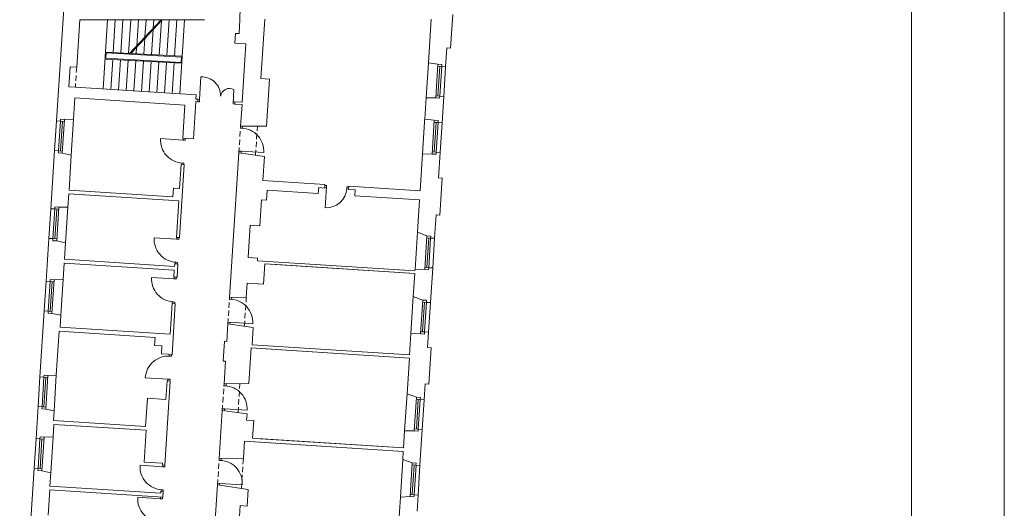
# Model space of a CAD drawing. Header units: centimetres. Extents: x 695802 to 711011, y 25963 to 44188.
# Tile 121 of 157: x 697716 to 697902, y 40554 to 40646. Entities that reach past the tile are written whole.
import ezdxf

# ---------------------------------------------------------------- set-up
doc = ezdxf.new("R2010")
doc.units = ezdxf.units.CM
doc.linetypes.add('DASHED', pattern=[19.05, 12.7, -6.35])
for name, color, linetype, lineweight in [('Drzwi i okna', 51, 'Continuous', 9), ('Przekrojowa', 253, 'Continuous', 25), ('Ramka', 255, 'Continuous', 9), ('Widokowa', 140, 'Continuous', 9)]:
    doc.layers.add(name, color=color, linetype=linetype, lineweight=lineweight)
doc.layers.add('Obrys powierzchni', color=50, linetype='Continuous', lineweight=9, plot=False)

# ---------------------------------------------------------------- blocks, each defined once
blk = doc.blocks.new('zw$2918')
at = {"layer": 'Drzwi i okna', "color": 0, "lineweight": 0}
for p, q in [((3569.7, -430.1), (3574.6, -344.7)), ((3695.7, -447.3), (3698.8, -392.9)), ((3569.1, -439.1), (3562.6, -438.7)), ((3569.7, -430.1), (3563.1, -429.7)), ((3569.7, -430.1), (3569.1, -439.1)), ((3696.2, -438.3), (3695.7, -447.3)), ((3696.2, -438.3), (3702.8, -438.7)), ((3695.7, -447.3), (3702.3, -447.7)), ((3723.9, -538.3), (3724.4, -531.7)), ((3732.9, -538.9), (3723.9, -538.3)), ((3731.9, -538.8), (3732.4, -531.6)), ((3731.9, -538.8), (3731.9, -538.8)), ((3507.5, -583.5), (3422.1, -578)), ((3506.5, -583.4), (3515.4, -584)), ((3507.9, -576.5), (3507.5, -583.5)), ((3515.4, -584), (3515.9, -576.8)), ((3718.3, -625), (3717.9, -631.5)), ((3727.3, -625.6), (3718.3, -625)), ((3725.9, -632.7), (3726.3, -625.6)), ((3726.3, -625.6), (3811.7, -631)), ((3500.9, -670.1), (3509.9, -670.7)), ((3501.9, -670.2), (3501.5, -676.2)), ((3509.9, -670.7), (3509.5, -676.4)), ((4042.2, -762.9), (4048.6, -763.3)), ((4049.1, -755.3), (4042.6, -754.9)), ((4048.9, -758.8), (4044, -838.7)), ((4048.6, -764.3), (4049.1, -755.3)), ((4125.3, -769), (4125.9, -760)), ((4125.4, -768), (4132, -768.4)), ((4125.9, -760), (4132.5, -760.4)), ((3483.3, -957.6), (3398, -952.1)), ((3482.3, -957.6), (3491.3, -958.1)), ((3483.8, -950.6), (3483.3, -957.6)), ((3491.3, -958.1), (3491.8, -950.9)), ((3476.7, -1044.3), (3485.7, -1044.9)), ((3477.7, -1044.3), (3477.3, -1050.3)), ((3485.7, -1044.9), (3485.3, -1050.6)), ((3473.5, -1107.4), (3388.1, -1101.9)), ((3472.5, -1107.3), (3481.4, -1107.9)), ((3473.9, -1100.4), (3473.5, -1107.4)), ((3481.4, -1107.9), (3481.9, -1100.7)), ((3682.3, -1184), (3682.7, -1177.4)), ((3691.2, -1184.6), (3682.3, -1184)), ((3690.2, -1184.5), (3690.7, -1177.3)), ((3690.2, -1184.5), (3690.2, -1184.5)), ((3466.9, -1194), (3475.9, -1194.6)), ((3467.9, -1194.1), (3467.5, -1200.1)), ((3475.9, -1194.6), (3475.5, -1200.3)), ((3676.7, -1270.7), (3676.3, -1277.2)), ((3685.7, -1271.3), (3676.7, -1270.7)), ((3684.2, -1278.3), (3684.7, -1271.2)), ((3684.7, -1271.2), (3770, -1276.7)), ((3454.2, -1398.8), (3463.2, -1399.3)), ((3455.2, -1398.8), (3455.6, -1392.8)), ((3463.2, -1399.3), (3463.6, -1393.3)), ((3449.9, -1485.6), (3364.5, -1480.3)), ((3448.9, -1485.5), (3457.8, -1486.1)), ((3449.4, -1492.6), (3449.9, -1485.6)), ((3457.8, -1486.1), (3457.4, -1493.1)), ((3661.2, -1510.3), (3661.7, -1503.7)), ((3670.2, -1510.9), (3661.2, -1510.3)), ((3669.2, -1510.8), (3669.6, -1504.2)), ((3669.2, -1510.8), (3669.2, -1510.8)), ((3669.6, -1504.2), (3669.6, -1504.2)), ((3655.6, -1597), (3655.2, -1603.5)), ((3664.6, -1597.6), (3655.6, -1597)), ((3663.2, -1604), (3663.6, -1597.5)), ((3663.6, -1597.5), (3748.9, -1603)), ((3430.1, -1816), (3344.8, -1810.6)), ((3429.1, -1816), (3438.1, -1816.6)), ((3430.5, -1809), (3430.1, -1816)), ((3438.1, -1816.6), (3438.5, -1809.5)), ((3642.9, -1791.7), (3643.5, -1785.1)), ((3651.9, -1792.3), (3642.9, -1791.7)), ((3650.9, -1792.2), (3651.4, -1785)), ((3650.9, -1792.2), (3650.9, -1792.2)), ((3651.3, -1785.6), (3651.3, -1785.6)), ((3637.4, -1878.4), (3637, -1884.9)), ((3646.4, -1879), (3637.4, -1878.4)), ((3644.9, -1886), (3645.4, -1879)), ((3645.4, -1879), (3730.7, -1884.4)), ((3421.3, -1936.7), (3336, -1931.2)), ((3421.8, -1929.7), (3421.3, -1936.7)), ((3423.5, -1902.7), (3432.5, -1903.3)), ((3424.5, -1902.8), (3424.1, -1908.8)), ((3429.3, -1937.3), (3429.7, -1930.2)), ((3432.5, -1903.3), (3432.1, -1909.3)), ((3420.3, -1936.7), (3429.3, -1937.3))]:
    blk.add_line(p, q, dxfattribs=at)
at = {"layer": 'Drzwi i okna', "color": 0, "lineweight": 0, "ltscale": 1.6}
for centre, radius, start, end in [((3576.9, -416.8), 72.1, 359.2141, 91.852), ((3682.4, -422.3), 33.7, 60.7354, 172.2871), ((3725.1, -625.3), 86.7, 356.2036, 87.8142), ((3508.7, -583.7), 86.7, 176.193, 267.8036), ((3484.5, -957.9), 86.7, 176.193, 267.8036), ((3474.7, -1107.6), 86.7, 176.193, 267.8036), ((3683.4, -1271), 86.7, 356.2036, 87.8142), ((3451.1, -1485.5), 86.7, 84.979, 176.5896), ((3662.4, -1597.3), 86.7, 356.2036, 87.8142), ((3431.3, -1816.3), 86.7, 176.193, 267.8036), ((3644.1, -1878.7), 86.7, 356.2036, 87.8142), ((3422.5, -1937), 86.7, 176.193, 267.8036)]:
    blk.add_arc(centre, radius, start, end, dxfattribs=at)
at = {"layer": 'Drzwi i okna', "color": 0, "lineweight": 0}
for centre, radius, start, end in [((3505.8, -661.7), 78.2, 84.6681, 87.9667), ((4047.9, -761), 77.8, 267.1102, 356.4843), ((4126.8, -764.7), 78.2, 174.843, 178.1416), ((3481.7, -1035.8), 78.2, 84.6681, 87.9667), ((3471.9, -1185.6), 78.2, 84.6681, 87.9667), ((3458.1, -1407.8), 78.2, 264.816, 268.1145), ((3428.5, -1894.2), 78.2, 84.6681, 87.9667), ((3419.7, -2014.9), 78.2, 84.6681, 87.9667)]:
    blk.add_arc(centre, radius, start, end, dxfattribs=at)
at = {"layer": 'Przekrojowa', "color": 0, "lineweight": 0, "ltscale": 1.6}
for p, q in [((3029.2, -511.4), (3057.8, -68.3)), ((4517.1, -236.2), (4525.2, -110.4)), ((3105.4, -308.9), (3116.9, -130)), ((3116.9, -130), (3587.4, -129.3)), ((3718.4, -181.8), (3721.8, -129.5)), ((3801.1, -351.3), (3815.6, -127.2)), ((4433.2, -292.7), (4443.9, -126.8)), ((3703, -217.9), (3705.4, -181)), ((3718.4, -181.8), (3705.4, -181)), ((3716, -218.7), (3703, -217.9)), ((3744.4, -220.6), (3716, -218.7)), ((3744.4, -220.6), (3741.8, -260.9)), ((4498.5, -307.1), (4503.1, -235.3)), ((4503.1, -235.3), (4517.1, -236.2)), ((3741.8, -260.9), (3730.3, -440.5)), ((4433.2, -292.7), (4469.3, -297.5)), ((3080.4, -307.2), (3075.6, -382.1)), ((3105.4, -308.9), (3080.4, -307.2)), ((3833.1, -353.4), (3801.1, -351.3)), ((3821.6, -530.6), (3833.1, -353.4)), ((3100.5, -383.7), (3075.6, -382.1)), ((3556.6, -413.2), (3100.5, -383.7)), ((3099, -424.8), (3093.8, -504.8)), ((3514.1, -451.6), (3099, -424.8)), ((3555, -438.2), (3546, -578.9)), ((3555, -438.2), (3562.6, -438.7)), ((3555.6, -429.2), (3556.6, -413.2)), ((3555.6, -429.2), (3563.1, -429.7)), ((3562.6, -438.7), (3563.1, -429.7)), ((3702.3, -447.7), (3702.8, -438.7)), ((3730.3, -440.5), (3702.8, -438.7)), ((4424.8, -424.2), (4419.6, -504.3)), ((4424.8, -424), (4461.1, -424.7)), ((4484.8, -518.7), (4491.3, -418.9)), ((3506, -576.3), (3514.1, -451.6)), ((3729.7, -449.5), (3702.3, -447.7)), ((3724.4, -531.7), (3729.7, -449.5)), ((3093.8, -504.8), (3059.4, -505.5)), ((4419.6, -504.3), (4455.6, -509)), ((3724.4, -531.7), (3821.6, -530.6)), ((3506, -576.3), (3546, -578.9)), ((3022, -623.1), (3007.9, -842.7)), ((3682.7, -1177.4), (3717.9, -631.5)), ((3717.9, -631.5), (3814.2, -645.2)), ((4477.6, -630.5), (4471.4, -726.3)), ((3085.1, -640), (3051.2, -632.8)), ((3076.5, -772.1), (3085.1, -640)), ((3808.4, -736.6), (3814.2, -645.2)), ((4411.1, -635.7), (4402.1, -774.6)), ((4411.1, -635.5), (4447.4, -636.3)), ((3493.7, -766.9), (3499.6, -676.1)), ((3511.6, -676.9), (3493.9, -951.3)), ((3499.6, -676.1), (3511.6, -676.9)), ((4042.9, -751.6), (3808.4, -736.6)), ((4471.4, -726.3), (4485.4, -727.2)), ((4485.4, -727.2), (4476.4, -866.3)), ((3468.7, -797.4), (3076.5, -772.1)), ((3468.7, -797.4), (3470.8, -765.5)), ((3470.8, -765.5), (3493.7, -766.9)), ((3824.1, -772.7), (3821.6, -810.6)), ((3824.1, -772.7), (4017.7, -785.1)), ((4019.1, -763.1), (4017.7, -785.1)), ((4042, -764.6), (4019.1, -763.1)), ((4042, -764.6), (4042.9, -751.6)), ((4131.9, -770.3), (4132.7, -757.4)), ((4156.8, -771.9), (4131.9, -770.3)), ((4156.8, -771.9), (4131.9, -770.3)), ((4402.1, -774.6), (4132.7, -757.4)), ((4156.8, -771.9), (4155.4, -793.9)), ((3075.6, -786), (3072.4, -836.1)), ((3490.8, -812.8), (3075.6, -786)), ((3481.9, -950.6), (3490.8, -812.8)), ((3802.7, -809.4), (3796.4, -907.2)), ((3821.6, -810.6), (3802.7, -809.4)), ((4155.4, -793.9), (4399.9, -809.5)), ((4392, -931.6), (4399.9, -809.5)), ((3072.4, -836.1), (3038.1, -836.8)), ((4456.7, -954.2), (4462.5, -865.4)), ((4462.5, -865.4), (4476.4, -866.3)), ((3760.4, -904.9), (3752.6, -1026.6)), ((3796.4, -907.2), (3760.4, -904.9)), ((3000.7, -954.5), (2990.2, -1116.1)), ((3063.7, -971.3), (3029.9, -964.1)), ((3481.9, -950.6), (3493.9, -951.3)), ((4392, -931.6), (4427.5, -944.6)), ((3063.7, -971.3), (3059.7, -1033.5)), ((3474.8, -1060.3), (3059.7, -1033.5)), ((3788.5, -1028.9), (3752.6, -1026.6)), ((3788.5, -1028.9), (3787.9, -1038.9)), ((3787.9, -1038.9), (4382.6, -1077)), ((3058.8, -1047.5), (3054.8, -1109.5)), ((3473.9, -1074.3), (3058.8, -1047.5)), ((3472.2, -1100.2), (3473.9, -1074.3)), ((3475.5, -1050.3), (3474.8, -1060.3)), ((3475.5, -1050.3), (3487.4, -1051.1)), ((3487.4, -1051.1), (3484.2, -1101)), ((3811.2, -1127.4), (3816.2, -1050.6)), ((3816.2, -1050.6), (4382, -1087.1)), ((3816.2, -1050.6), (4382, -1087.1)), ((3841.1, -1052.2), (4382, -1087.1)), ((3841.1, -1052.2), (4382, -1087.1)), ((4382.6, -1077), (4383, -1071.3)), ((4383, -1071.1), (4419.3, -1071.8)), ((4441.1, -1196.7), (4449.5, -1066)), ((3054.8, -1109.5), (3020.4, -1110.3)), ((3472.2, -1100.2), (3484.2, -1101)), ((4376.4, -1174.1), (4382, -1087.1)), ((3749.3, -1123.4), (3745.9, -1176.6)), ((3749.3, -1123.4), (3811.2, -1127.4)), ((3682.7, -1177.4), (3745.9, -1176.6)), ((4376.4, -1174.1), (4411.9, -1187.1)), ((3465.8, -1200), (3458.3, -1315.8)), ((3477.8, -1200.8), (3465.4, -1393.4)), ((3465.8, -1200), (3477.8, -1200.8)), ((2983, -1227.9), (2966.9, -1477.4)), ((3046.1, -1244.7), (3012.2, -1237.6)), ((3046.1, -1244.7), (3043.2, -1289)), ((3458.3, -1315.8), (3043.2, -1289)), ((3676.3, -1277.2), (3672, -1343)), ((3676.3, -1277.2), (3771.6, -1290.7)), ((3771.6, -1290.7), (3767.4, -1356)), ((3028.5, -1470.8), (3039.3, -1304.8)), ((3401.4, -1328.2), (3039.3, -1304.8)), ((3401.4, -1328.2), (3399.5, -1358.1)), ((4367.4, -1313.8), (4362.2, -1394.4)), ((4367.4, -1313.6), (4403.7, -1314.3)), ((4430.1, -1366.4), (4433.9, -1308.5)), ((3427.4, -1359.9), (3399.5, -1358.1)), ((3427.4, -1359.9), (3425.5, -1389.8)), ((3658.2, -1417.3), (3663, -1342.5)), ((3672, -1343), (3663, -1342.5)), ((3764.6, -1367.5), (3755.9, -1502.6)), ((3764.6, -1367.5), (4361.4, -1406)), ((3767.4, -1356), (4362.2, -1394.4)), ((3820.5, -1371.1), (4361.4, -1406)), ((4430.1, -1366.4), (4444.1, -1367.3)), ((4444.1, -1367.3), (4435.3, -1504.5)), ((3453.4, -1391.6), (3425.5, -1389.8)), ((3453.4, -1392.6), (3453.4, -1391.6)), ((3453.4, -1392.6), (3465.4, -1393.4)), ((4352.7, -1540.8), (4361.4, -1406)), ((3667.2, -1417.9), (3658.2, -1417.3)), ((3661.7, -1503.7), (3667.2, -1417.9)), ((3028.5, -1470.8), (2997.1, -1471.5)), ((3458.9, -1493.2), (3438.5, -1809.5)), ((3446.9, -1492.4), (3442.4, -1562.3)), ((3446.9, -1492.4), (3458.9, -1493.2)), ((3661.7, -1503.7), (3755.9, -1502.6)), ((4417.4, -1563.4), (4421.3, -1503.6)), ((4421.3, -1503.6), (4435.3, -1504.5)), ((3372.6, -1557.8), (3365.7, -1664.6)), ((3442.4, -1562.3), (3372.6, -1557.8)), ((4352.7, -1540.8), (4388.2, -1553.8)), ((2959.7, -1589.1), (2951.9, -1709.9)), ((3019.8, -1605.3), (2988.9, -1598.8)), ((3019.8, -1605.3), (3017.4, -1642.1)), ((3643.5, -1785.1), (3655.2, -1603.5)), ((3655.2, -1603.5), (3748.6, -1616.7)), ((3748.6, -1616.7), (3747, -1640.5)), ((3016.5, -1703.3), (3019.5, -1656.2)), ((3365.7, -1664.6), (3017.4, -1642.1)), ((3367.8, -1678.7), (3019.5, -1656.2)), ((3774, -1642.2), (3747, -1640.5)), ((3774, -1642.2), (3769.7, -1708.5)), ((3016.5, -1703.3), (2982.1, -1704)), ((3360.1, -1798.2), (3367.8, -1678.7)), ((3769.7, -1708.5), (4339.5, -1745.3)), ((3769.7, -1708.5), (4339.5, -1745.3)), ((4343.7, -1680.4), (4339.5, -1745.3)), ((4343.7, -1680.3), (4380, -1681)), ((4401.5, -1809.9), (4410.2, -1675.2)), ((3738.9, -1720.1), (3734.8, -1784)), ((3738.9, -1720.1), (4338.6, -1758.9)), ((3797.8, -1723.9), (4338.6, -1758.9)), ((3798.6, -1710.4), (4339.5, -1745.3)), ((3798.6, -1710.4), (4339.5, -1745.3)), ((3643.4, -1785.1), (3734.8, -1784)), ((4338.6, -1758.9), (4336.8, -1788.2)), ((3429.9, -1802.7), (3360.1, -1798.2)), ((3429.5, -1809), (3429.9, -1802.7)), ((3429.5, -1809), (3438.5, -1809.5)), ((4336.8, -1788.2), (4372.3, -1801.2)), ((2944.7, -1821.6), (2925.6, -2118)), ((3007.7, -1838.5), (2973.9, -1831.3)), ((3007.7, -1838.5), (3004.5, -1888.8)), ((3004.5, -1888.8), (3422.6, -1915.7)), ((3623, -2102.5), (3637, -1884.9)), ((3637, -1884.9), (3753.3, -1901.4)), ((3003.6, -1902.7), (2997.4, -1998.2)), ((3003.6, -1902.7), (3430.7, -1930.3)), ((3422.6, -1915.7), (3423.1, -1908.8)), ((3423.1, -1908.8), (3432.1, -1909.3)), ((3432.1, -1909.3), (3430.7, -1930.3)), ((3753.3, -1901.4), (3749.2, -1964.3)), ((4320.4, -2041.7), (4327.5, -1931.1)), ((4327.5, -1931.1), (4364.1, -1928.5)), ((4378.8, -1929.5), (4364.1, -1928.5)), ((4390.3, -1983.6), (4394.2, -1922.7)), ((3722.3, -1962.5), (3719.6, -2002.9)), ((3749.2, -1964.3), (3722.3, -1962.5))]:
    blk.add_line(p, q, dxfattribs=at)
at = {"layer": 'Przekrojowa', "color": 0, "lineweight": 0}
for p, q in [((3721.8, -129.6), (3722.7, -81.7)), ((4469.3, -297.5), (4484.1, -298.4)), ((4484.1, -298.4), (4483.6, -306.2)), ((4483.6, -306.2), (4498.5, -307.1)), ((4498.5, -307.1), (4483.6, -306.2)), ((4461.1, -424.7), (4475.8, -425.7)), ((4475.8, -425.7), (4476.3, -417.9)), ((4476.3, -417.9), (4491.3, -418.9)), ((4491.3, -418.9), (4476.3, -417.9)), ((3044.2, -512.3), (3029.2, -511.4)), ((3029.2, -511.4), (3044.2, -512.3)), ((3044.7, -504.6), (3044.2, -512.3)), ((3059.4, -505.5), (3044.7, -504.6)), ((4455.6, -509), (4470.4, -510)), ((4470.4, -510), (4469.9, -517.7)), ((4469.9, -517.7), (4484.8, -518.7)), ((4484.8, -518.7), (4469.9, -517.7)), ((3037, -624.1), (3022, -623.1)), ((3022, -623.1), (3037, -624.1)), ((3036.5, -631.9), (3037, -624.1)), ((3051.2, -632.8), (3036.5, -631.9)), ((4462.2, -637.3), (4462.7, -629.5)), ((4462.7, -629.5), (4477.6, -630.5)), ((4477.6, -630.5), (4462.7, -629.5)), ((4447.4, -636.3), (4462.2, -637.3)), ((3022.8, -843.6), (3007.9, -842.7)), ((3007.9, -842.7), (3022.8, -843.6)), ((3023.3, -835.9), (3022.8, -843.6)), ((3038.1, -836.8), (3023.3, -835.9)), ((3015.6, -955.4), (3000.7, -954.5)), ((3000.7, -954.5), (3015.6, -955.4)), ((3015.1, -963.2), (3015.6, -955.4)), ((3029.9, -964.1), (3015.1, -963.2)), ((4427.5, -944.6), (4442.3, -945.5)), ((4442.3, -945.5), (4441.8, -953.3)), ((4441.8, -953.3), (4456.7, -954.2)), ((4456.7, -954.2), (4441.8, -953.3)), ((4419.3, -1071.8), (4434.1, -1072.8)), ((4434.1, -1072.8), (4434.6, -1065)), ((4434.6, -1065), (4449.5, -1066)), ((4449.5, -1066), (4434.6, -1065)), ((3005.7, -1109.3), (3005.2, -1117.1)), ((3020.4, -1110.3), (3005.7, -1109.3)), ((3005.2, -1117.1), (2990.2, -1116.1)), ((2990.2, -1116.1), (3005.2, -1117.1)), ((4411.9, -1187.1), (4426.7, -1188)), ((4426.7, -1188), (4426.2, -1195.8)), ((4426.2, -1195.8), (4441.1, -1196.7)), ((4441.1, -1196.7), (4426.2, -1195.8)), ((2997.9, -1228.8), (2983, -1227.9)), ((2983, -1227.9), (2997.9, -1228.8)), ((2997.4, -1236.6), (2997.9, -1228.8)), ((3012.2, -1237.6), (2997.4, -1236.6)), ((4403.7, -1314.3), (4418.4, -1315.3)), ((4418.4, -1315.3), (4418.9, -1307.5)), ((4418.9, -1307.5), (4433.9, -1308.5)), ((4433.9, -1308.5), (4418.9, -1307.5)), ((2981.8, -1478.3), (2966.9, -1477.4)), ((2966.9, -1477.4), (2981.8, -1478.3)), ((2982.3, -1470.6), (2981.8, -1478.3)), ((2997.1, -1471.5), (2982.3, -1470.6)), ((4388.2, -1553.8), (4403, -1554.7)), ((4403, -1554.7), (4402.5, -1562.5)), ((2974.6, -1590.1), (2959.7, -1589.1)), ((2959.7, -1589.1), (2974.6, -1590.1)), ((2974.1, -1597.8), (2974.6, -1590.1)), ((2988.9, -1598.8), (2974.1, -1597.8)), ((4402.5, -1562.5), (4417.4, -1563.4)), ((4417.4, -1563.4), (4402.5, -1562.5)), ((2966.8, -1710.8), (2951.9, -1709.9)), ((2951.9, -1709.9), (2966.8, -1710.8)), ((2967.3, -1703.1), (2966.8, -1710.8)), ((2982.1, -1704), (2967.3, -1703.1)), ((4380, -1681), (4394.8, -1682)), ((4394.8, -1682), (4395.3, -1674.2)), ((4395.3, -1674.2), (4410.2, -1675.2)), ((4410.2, -1675.2), (4395.3, -1674.2)), ((4372.3, -1801.2), (4387, -1802.2)), ((4387, -1802.2), (4386.5, -1810)), ((4386.5, -1810), (4401.5, -1810.9)), ((4401.5, -1810.9), (4386.5, -1810)), ((2959.6, -1822.6), (2944.7, -1821.6)), ((2944.7, -1821.6), (2959.6, -1822.6)), ((2959.1, -1830.4), (2959.6, -1822.6)), ((2973.9, -1831.3), (2959.1, -1830.4)), ((4378.8, -1929.5), (4379.3, -1921.7)), ((4379.3, -1921.7), (4394.2, -1922.7)), ((4394.2, -1922.7), (4379.3, -1921.7))]:
    blk.add_line(p, q, dxfattribs=at)
at = {"layer": 'Widokowa', "color": 0, "lineweight": 0, "ltscale": 1.6}
for p, q in [((3205.3, -390.5), (3222.1, -129.8)), ((3243.2, -253), (3251.2, -129.8)), ((3272.2, -254.6), (3280.2, -129.7)), ((3301.2, -256.2), (3309.3, -129.7)), ((3305.2, -256.4), (3424.3, -129.5)), ((3309.4, -256.6), (3428.7, -129.5)), ((3332, -227.8), (3338.4, -129.7)), ((3363.2, -194.6), (3367.4, -129.6)), ((3394.5, -161.3), (3396.5, -129.6)), ((3417, -262.6), (3425.3, -133.1)), ((3445.9, -264.2), (3454.6, -129.5)), ((3474.9, -265.8), (3483.7, -129.5)), ((3494.8, -407.3), (3512.8, -129.4)), ((3388, -261), (3394.1, -166.3)), ((3359.1, -259.4), (3362.9, -199.6)), ((3214.3, -251.4), (3503.9, -267.4)), ((3215.8, -274.9), (3217.1, -254.5)), ((3217.1, -254.5), (3500.7, -270.2)), ((3330.1, -257.8), (3331.7, -232.8)), ((3212.6, -277.7), (3502.1, -293.8)), ((3215.8, -274.9), (3499.3, -290.6)), ((3234.2, -392.4), (3241.5, -279.4)), ((3263.2, -394.2), (3270.5, -281)), ((3292.1, -396.1), (3299.5, -282.6)), ((3321.1, -398), (3328.4, -284.2)), ((3350, -399.9), (3357.4, -285.8)), ((3378.9, -401.7), (3386.3, -287.4)), ((3407.9, -403.6), (3415.3, -289)), ((3436.8, -405.5), (3444.2, -290.6)), ((3465.8, -407.3), (3473.2, -292.2)), ((3499.3, -290.6), (3500.7, -270.2)), ((4424.8, -424.2), (4433.2, -292.7)), ((4491.3, -418.9), (4498.5, -307.1)), ((3029.2, -511.4), (3022, -623.1)), ((3093.8, -504.8), (3085.1, -640)), ((4411.1, -635.7), (4420.1, -496)), ((4477.6, -630.5), (4484.8, -518.7)), ((3007.9, -842.7), (3000.7, -954.5)), ((3072.4, -836.1), (3063.7, -971.3)), ((4383, -1071.3), (4392, -931.6)), ((4449.5, -1066), (4456.7, -954.2)), ((3054.8, -1109.5), (3046.1, -1244.7)), ((2990.2, -1116.1), (2983, -1227.9)), ((4367.4, -1313.8), (4376.4, -1174.1)), ((4433.9, -1308.5), (4441.1, -1196.7)), ((2966.9, -1477.4), (2959.7, -1589.1)), ((3028.5, -1470.8), (3019.8, -1605.3)), ((4343.7, -1680.4), (4352.7, -1540.8)), ((4410.2, -1675.2), (4417.4, -1563.4)), ((2951.9, -1709.9), (2944.7, -1821.6)), ((3016.5, -1703.3), (3007.7, -1838.5)), ((4327.5, -1931.1), (4336.8, -1788.2)), ((4394.2, -1922.7), (4401.5, -1810.9))]:
    blk.add_line(p, q, dxfattribs=at)
at = {"layer": 'Widokowa', "color": 0, "linetype": 'DASHED', "lineweight": 0, "ltscale": 1.6}
for p, q in [((3105.4, -308.9), (3100.5, -383.7)), ((3717.9, -631.5), (3724.4, -531.7)), ((3780.5, -640.4), (3787.6, -531)), ((3676.3, -1277.2), (3682.7, -1177.4)), ((3738.8, -1286.1), (3745.9, -1176.6)), ((3655.2, -1603.5), (3661.7, -1503.7)), ((3714.8, -1612), (3721.8, -1503)), ((3727.4, -1897.7), (3734.8, -1784)), ((3637, -1884.9), (3643.5, -1785.1))]:
    blk.add_line(p, q, dxfattribs=at)
at = {"layer": 'Widokowa', "color": 0, "lineweight": 0}
for p, q in [((4469.3, -297.5), (4461.1, -424.7)), ((4483.6, -306.2), (4468.8, -305.2)), ((4476.2, -305.7), (4469, -417.5)), ((4483.6, -305.9), (4476.3, -417.9)), ((4476.3, -417.9), (4461.6, -417)), ((3036.9, -624.3), (3044.2, -512.3)), ((3044.2, -512.3), (3058.9, -513.3)), ((3044.3, -624.6), (3051.6, -512.8)), ((3051.2, -632.8), (3059.4, -505.5)), ((4455.6, -509), (4447.4, -636.3)), ((4469.9, -517.7), (4455.1, -516.8)), ((4462.5, -517.3), (4455.3, -629)), ((4469.9, -517.5), (4462.7, -629.5)), ((3037, -624.1), (3051.7, -625.1)), ((4462.7, -629.5), (4447.9, -628.5)), ((3015.6, -955.6), (3022.8, -843.6)), ((3022.8, -843.6), (3037.6, -844.6)), ((3023, -955.9), (3030.2, -844.1)), ((3029.9, -964.1), (3038.1, -836.8)), ((3015.6, -955.4), (3030.4, -956.4)), ((4427.5, -944.6), (4419.3, -1071.8)), ((4441.8, -953.3), (4427, -952.3)), ((4434.4, -952.8), (4427.2, -1064.6)), ((4441.8, -953.1), (4434.6, -1065)), ((4434.6, -1065), (4419.8, -1064.1)), ((3012.2, -1237.6), (3020.4, -1110.3)), ((2997.9, -1229.1), (3005.2, -1117.1)), ((3005.2, -1117.1), (3019.9, -1118)), ((3005.3, -1229.3), (3012.5, -1117.6)), ((4411.9, -1187.1), (4403.7, -1314.3)), ((4426.2, -1195.8), (4411.4, -1194.8)), ((4418.8, -1195.3), (4411.6, -1307.1)), ((4426.2, -1195.5), (4418.9, -1307.5)), ((2997.9, -1228.8), (3012.7, -1229.8)), ((4418.9, -1307.5), (4404.2, -1306.6)), ((2974.6, -1590.3), (2981.8, -1478.3)), ((2981.8, -1478.3), (2996.6, -1479.3)), ((2982, -1590.6), (2989.2, -1478.8)), ((2988.9, -1598.8), (2997.1, -1471.5)), ((4388.2, -1553.8), (4380, -1681)), ((2974.6, -1590.1), (2989.4, -1591)), ((4402.5, -1562.5), (4387.7, -1561.5)), ((4395.1, -1562), (4387.9, -1673.8)), ((4402.5, -1562.2), (4395.3, -1674.2)), ((2973.9, -1831.3), (2982.1, -1704)), ((4395.3, -1674.2), (4380.5, -1673.3)), ((2959.6, -1822.8), (2966.8, -1710.8)), ((2966.8, -1710.8), (2981.6, -1711.8)), ((2967, -1823.1), (2974.2, -1711.3)), ((4372.3, -1801.2), (4364.1, -1928.5)), ((4386.5, -1810), (4371.8, -1809)), ((4379.1, -1809.5), (4371.9, -1921.2)), ((4386.6, -1809.7), (4379.3, -1921.7)), ((2959.6, -1822.6), (2974.4, -1823.6)), ((4379.3, -1921.7), (4364.6, -1920.8))]:
    blk.add_line(p, q, dxfattribs=at)

msp = doc.modelspace()

# ---------------------------------------------------------------- linework, layer by layer
at = {"layer": 'Obrys powierzchni', "ltscale": 1.6}
for points in [[(695801.74, 40749.18), (697901.74, 40749.18), (697901.74, 39264.18), (695801.74, 39264.18)], [(695819.24, 40731.68), (697884.24, 40731.68), (697884.24, 39281.68), (695819.24, 39281.68)]]:
    msp.add_lwpolyline(points, close=True, dxfattribs=at)

# ---------------------------------------------------------------- block references
at = {"layer": 'Ramka', "xscale": 0.05, "yscale": 0.05, "zscale": 0.05}
msp.add_blockref('zw$2918', (697571.36, 40652.79), dxfattribs=at)

doc.saveas('drawing.dxf')
